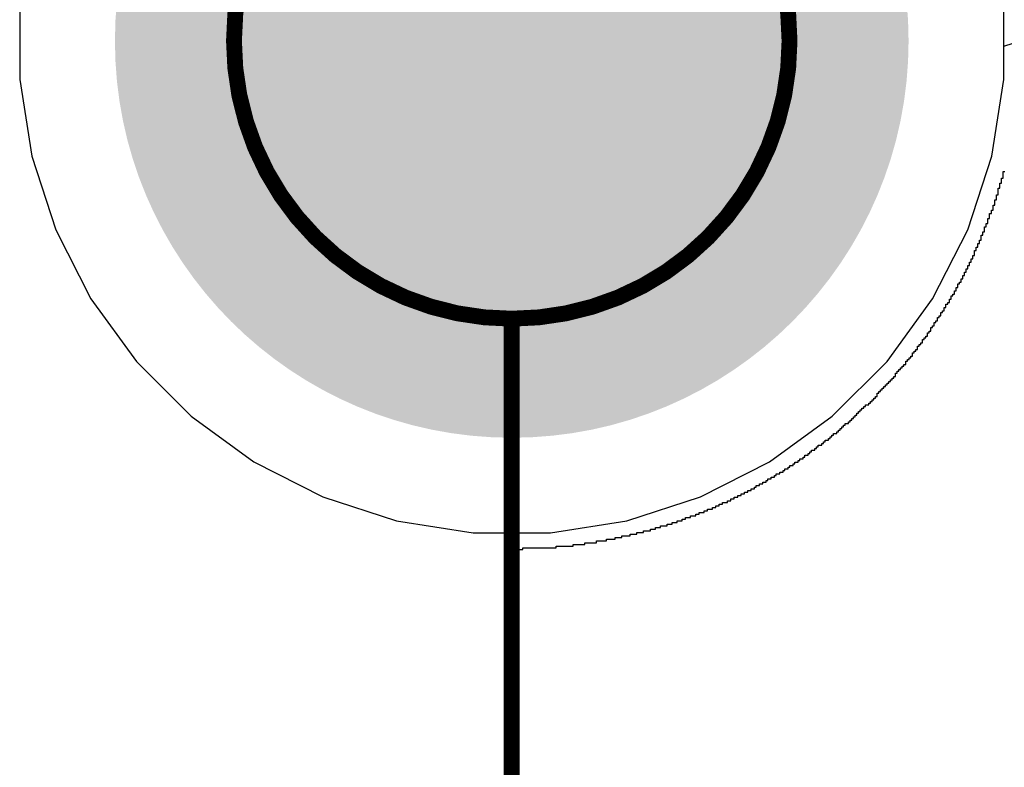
# Model space of a CAD drawing. Header units: inches. Extents: x 0 to 140, y 0 to 140.
# Tile 19 of 42: x 66.9 to 73.1, y 33.42 to 38.13. Entities that reach past the tile are written whole.
import ezdxf

# ---------------------------------------------------------------- set-up
doc = ezdxf.new("R2010")
doc.units = ezdxf.units.IN
for name, color, linetype in [('Board', 56, 'Continuous'), ('BOTTOM', 5, 'Continuous'), ('Bottom Solder', 6, 'Continuous'), ('Pad Holes', 156, 'Continuous'), ('TOP', 1, 'Continuous'), ('Top Solder', 216, 'Continuous')]:
    doc.layers.add(name, color=color, linetype=linetype)

msp = doc.modelspace()

# ---------------------------------------------------------------- hatches: boundary and pattern name
at = {"layer": 'BOTTOM'}
h = msp.add_hatch(color=5, dxfattribs=at)
edge = h.paths.add_edge_path()
edge.add_arc((70, 37.9997), 1.5, 0, 360)
at = {"layer": 'Bottom Solder'}
h = msp.add_hatch(color=6, dxfattribs=at)
edge = h.paths.add_edge_path()
edge.add_arc((70, 37.9997), 2.5, 0, 360)
at = {"layer": 'Pad Holes'}
h = msp.add_hatch(color=7, dxfattribs=at)
edge = h.paths.add_edge_path()
edge.add_arc((70, 37.9997), 1.75, 0, 360)
at = {"layer": 'TOP'}
h = msp.add_hatch(color=1, dxfattribs=at)
edge = h.paths.add_edge_path()
edge.add_arc((70, 37.9997), 1.5, 0, 360)
at = {"layer": 'Top Solder'}
h = msp.add_hatch(color=216, dxfattribs=at)
edge = h.paths.add_edge_path()
edge.add_arc((70, 37.9997), 2.5, 0, 360)

# ---------------------------------------------------------------- linework, layer by layer
at = {"layer": 'Board'}
for points, const_width in [([(71.75, 37.9997, 1), (68.25, 37.9997, 1)], 0.1), ([(71.75, 37.9997, 1), (68.25, 37.9997, 1)], 0.1), ([(71.75, 37.9997, 1), (68.25, 37.9997, 1)], 0.1), ([(71.75, 37.9997, 1), (68.25, 37.9997, 1)], 0.1), ([(68.225, 37.9997, 1), (68.275, 37.9997, 1)], 0.05), ([(68.225, 37.9997, 1), (68.275, 37.9997, 1)], 0.05), ([(68.225, 37.9997, 1), (68.275, 37.9997, 1)], 0.05), ([(68.225, 37.9997, 1), (68.275, 37.9997, 1)], 0.05), ([(71.725, 37.9997, 1), (71.775, 37.9997, 1)], 0.05), ([(71.725, 37.9997, 1), (71.775, 37.9997, 1)], 0.05), ([(71.725, 37.9997, 1), (71.775, 37.9997, 1)], 0.05), ([(71.725, 37.9997, 1), (71.775, 37.9997, 1)], 0.05), ([(69.9746, 36.249, 1), (70.0246, 36.249, 1)], 0.05), ([(69.9746, 36.249, 1), (70.0246, 36.249, 1)], 0.05)]:
    msp.add_lwpolyline(points, format="xyb", close=True, dxfattribs=dict(at, const_width=const_width))
at = {"layer": 'Board', "const_width": 0.1}
msp.add_lwpolyline([(69.9996, 23.749), (69.9996, 36.249)], dxfattribs=at)
msp.add_lwpolyline([(69.9996, 23.749), (69.9996, 36.249)], dxfattribs=at)
at = {"layer": 'BOTTOM'}
for p, q in [((66.9, 38.2437), (66.9, 37.7558)), ((73.1, 37.9664), (73.2119, 38.0029)), ((73.1, 37.7558), (73.1, 37.9664)), ((66.9, 37.7558), (66.9763, 37.2738)), ((73.0237, 37.2738), (73.1, 37.7558)), ((66.9763, 37.2738), (67.1271, 36.8098)), ((72.8729, 36.8098), (73.0237, 37.2738)), ((67.1271, 36.8098), (67.3487, 36.375)), ((72.6514, 36.375), (72.8729, 36.8098)), ((67.3487, 36.375), (67.6355, 35.9802)), ((72.3646, 35.9802), (72.6514, 36.375)), ((67.6355, 35.9802), (67.9805, 35.6352)), ((72.0195, 35.6352), (72.3646, 35.9802)), ((67.9805, 35.6352), (68.3753, 35.3484)), ((71.6248, 35.3484), (72.0195, 35.6352)), ((68.3753, 35.3484), (68.81, 35.1269)), ((71.19, 35.1269), (71.6248, 35.3484)), ((68.81, 35.1269), (69.2741, 34.9761)), ((70.7259, 34.9761), (71.19, 35.1269)), ((69.2741, 34.9761), (69.756, 34.8997)), ((70.244, 34.8997), (70.7259, 34.9761)), ((69.756, 34.8997), (70.244, 34.8997))]:
    msp.add_line(p, q, dxfattribs=at)
at = {"layer": 'Bottom Solder'}
for p, q in [((73.0955, 37.1351), (73.0955, 37.1774)), ((73.0955, 37.1774), (73.1061, 37.1774)), ((73.0743, 37.0716), (73.0743, 37.1033)), ((73.0743, 37.1033), (73.0849, 37.1033)), ((73.0849, 37.1033), (73.0849, 37.1351)), ((73.0849, 37.1351), (73.0955, 37.1351)), ((73.0637, 37.0293), (73.0637, 37.0716)), ((73.0637, 37.0716), (73.0743, 37.0716)), ((73.0426, 36.9658), (73.0426, 36.9975)), ((73.0426, 36.9975), (73.0532, 36.9975)), ((73.0532, 36.9975), (73.0532, 37.0293)), ((73.0532, 37.0293), (73.0637, 37.0293)), ((73.0108, 36.8811), (73.0108, 36.9128)), ((73.0108, 36.9128), (73.0214, 36.9128)), ((73.0214, 36.9128), (73.0214, 36.934)), ((73.0214, 36.934), (73.032, 36.934)), ((73.032, 36.934), (73.032, 36.9658)), ((73.032, 36.9658), (73.0426, 36.9658)), ((72.9897, 36.8282), (72.9897, 36.8494)), ((72.9897, 36.8494), (73.0002, 36.8494)), ((73.0002, 36.8494), (73.0002, 36.8811)), ((73.0002, 36.8811), (73.0108, 36.8811)), ((72.9685, 36.7753), (72.9685, 36.7964)), ((72.9685, 36.7964), (72.9791, 36.7964)), ((72.9791, 36.7964), (72.9791, 36.8282)), ((72.9791, 36.8282), (72.9897, 36.8282)), ((72.9367, 36.7012), (72.9367, 36.7224)), ((72.9367, 36.7224), (72.9473, 36.7224)), ((72.9473, 36.7224), (72.9473, 36.7435)), ((72.9473, 36.7435), (72.9579, 36.7435)), ((72.9579, 36.7435), (72.9579, 36.7753)), ((72.9579, 36.7753), (72.9685, 36.7753)), ((72.9156, 36.6483), (72.9156, 36.68)), ((72.9156, 36.68), (72.9262, 36.68)), ((72.9262, 36.68), (72.9262, 36.7012)), ((72.9262, 36.7012), (72.9367, 36.7012)), ((72.8838, 36.5848), (72.8838, 36.6059)), ((72.8838, 36.6059), (72.8944, 36.6059)), ((72.8944, 36.6059), (72.8944, 36.6271)), ((72.8944, 36.6271), (72.905, 36.6271)), ((72.905, 36.6271), (72.905, 36.6483)), ((72.905, 36.6483), (72.9156, 36.6483)), ((72.8521, 36.5213), (72.8521, 36.5425)), ((72.8521, 36.5425), (72.8627, 36.5425)), ((72.8627, 36.5425), (72.8627, 36.5636)), ((72.8627, 36.5636), (72.8732, 36.5636)), ((72.8732, 36.5636), (72.8732, 36.5848)), ((72.8732, 36.5848), (72.8838, 36.5848)), ((72.8203, 36.4684), (72.8203, 36.479)), ((72.8203, 36.479), (72.8309, 36.479)), ((72.8309, 36.479), (72.8309, 36.5001)), ((72.8309, 36.5001), (72.8415, 36.5001)), ((72.8415, 36.5001), (72.8415, 36.5213)), ((72.8415, 36.5213), (72.8521, 36.5213)), ((72.7886, 36.4049), (72.7886, 36.426)), ((72.7886, 36.426), (72.7992, 36.426)), ((72.7992, 36.426), (72.7992, 36.4472)), ((72.7992, 36.4472), (72.8098, 36.4472)), ((72.8098, 36.4472), (72.8098, 36.4684)), ((72.8098, 36.4684), (72.8203, 36.4684)), ((72.7463, 36.3414), (72.7463, 36.352)), ((72.7463, 36.352), (72.7568, 36.352)), ((72.7568, 36.352), (72.7568, 36.3731)), ((72.7568, 36.3731), (72.7674, 36.3731)), ((72.7674, 36.3731), (72.7674, 36.3943)), ((72.7674, 36.3943), (72.778, 36.3943)), ((72.778, 36.3943), (72.778, 36.4049)), ((72.778, 36.4049), (72.7886, 36.4049)), ((72.7039, 36.2673), (72.7039, 36.2885)), ((72.7039, 36.2885), (72.7145, 36.2885)), ((72.7145, 36.2885), (72.7145, 36.299)), ((72.7145, 36.299), (72.7251, 36.299)), ((72.7251, 36.299), (72.7251, 36.3202)), ((72.7251, 36.3202), (72.7357, 36.3202)), ((72.7357, 36.3202), (72.7357, 36.3414)), ((72.7357, 36.3414), (72.7463, 36.3414)), ((72.6722, 36.225), (72.6722, 36.2355)), ((72.6722, 36.2355), (72.6828, 36.2355)), ((72.6828, 36.2355), (72.6828, 36.2567)), ((72.6828, 36.2567), (72.6933, 36.2567)), ((72.6933, 36.2567), (72.6933, 36.2673)), ((72.6933, 36.2673), (72.7039, 36.2673)), ((72.6298, 36.1615), (72.6298, 36.1721)), ((72.6298, 36.1721), (72.6404, 36.1721)), ((72.6404, 36.1721), (72.6404, 36.1932)), ((72.6404, 36.1932), (72.651, 36.1932)), ((72.651, 36.1932), (72.651, 36.2038)), ((72.651, 36.2038), (72.6616, 36.2038)), ((72.6616, 36.2038), (72.6616, 36.225)), ((72.6616, 36.225), (72.6722, 36.225)), ((72.5875, 36.098), (72.5875, 36.1191)), ((72.5875, 36.1191), (72.5981, 36.1191)), ((72.5981, 36.1191), (72.5981, 36.1297)), ((72.5981, 36.1297), (72.6087, 36.1297)), ((72.6087, 36.1297), (72.6087, 36.1403)), ((72.6087, 36.1403), (72.6193, 36.1403)), ((72.6193, 36.1403), (72.6193, 36.1615)), ((72.6193, 36.1615), (72.6298, 36.1615)), ((72.5346, 36.0345), (72.5346, 36.0451)), ((72.5346, 36.0451), (72.5452, 36.0451)), ((72.5452, 36.0451), (72.5452, 36.0556)), ((72.5452, 36.0556), (72.5558, 36.0556)), ((72.5558, 36.0556), (72.5558, 36.0768)), ((72.5558, 36.0768), (72.5663, 36.0768)), ((72.5663, 36.0768), (72.5663, 36.0874)), ((72.5663, 36.0874), (72.5769, 36.0874)), ((72.5769, 36.0874), (72.5769, 36.098)), ((72.5769, 36.098), (72.5875, 36.098)), ((72.4817, 35.9604), (72.4817, 35.9816)), ((72.4817, 35.9816), (72.4923, 35.9816)), ((72.4923, 35.9816), (72.4923, 35.9921)), ((72.4923, 35.9921), (72.5028, 35.9921)), ((72.5028, 35.9921), (72.5028, 36.0027)), ((72.5028, 36.0027), (72.5134, 36.0027)), ((72.5134, 36.0027), (72.5134, 36.0133)), ((72.5134, 36.0133), (72.524, 36.0133)), ((72.524, 36.0133), (72.524, 36.0345)), ((72.524, 36.0345), (72.5346, 36.0345)), ((72.4288, 35.9075), (72.4288, 35.9181)), ((72.4288, 35.9181), (72.4393, 35.9181)), ((72.4393, 35.9181), (72.4393, 35.9286)), ((72.4393, 35.9286), (72.4499, 35.9286)), ((72.4499, 35.9286), (72.4499, 35.9392)), ((72.4499, 35.9392), (72.4605, 35.9392)), ((72.4605, 35.9392), (72.4605, 35.9498)), ((72.4605, 35.9498), (72.4711, 35.9498)), ((72.4711, 35.9498), (72.4711, 35.9604)), ((72.4711, 35.9604), (72.4817, 35.9604)), ((72.3759, 35.844), (72.3759, 35.8546)), ((72.3759, 35.8546), (72.3864, 35.8546)), ((72.3864, 35.8546), (72.3864, 35.8652)), ((72.3864, 35.8652), (72.397, 35.8652)), ((72.397, 35.8652), (72.397, 35.8757)), ((72.397, 35.8757), (72.4076, 35.8757)), ((72.4076, 35.8757), (72.4076, 35.8863)), ((72.4076, 35.8863), (72.4182, 35.8863)), ((72.4182, 35.8863), (72.4182, 35.9075)), ((72.4182, 35.9075), (72.4288, 35.9075)), ((72.3229, 35.7911), (72.3229, 35.8017)), ((72.3229, 35.8017), (72.3335, 35.8017)), ((72.3335, 35.8017), (72.3335, 35.8122)), ((72.3335, 35.8122), (72.3441, 35.8122)), ((72.3441, 35.8122), (72.3441, 35.8228)), ((72.3441, 35.8228), (72.3547, 35.8228)), ((72.3547, 35.8228), (72.3547, 35.8334)), ((72.3547, 35.8334), (72.3653, 35.8334)), ((72.3653, 35.8334), (72.3653, 35.844)), ((72.3653, 35.844), (72.3759, 35.844)), ((72.27, 35.7276), (72.27, 35.7382)), ((72.27, 35.7382), (72.2806, 35.7382)), ((72.2806, 35.7382), (72.2806, 35.7487)), ((72.2806, 35.7487), (72.2912, 35.7487)), ((72.2912, 35.7487), (72.2912, 35.7593)), ((72.2912, 35.7593), (72.3018, 35.7593)), ((72.3018, 35.7593), (72.3018, 35.7805)), ((72.3018, 35.7805), (72.3124, 35.7805)), ((72.3124, 35.7805), (72.3124, 35.7911)), ((72.3124, 35.7911), (72.3229, 35.7911)), ((72.1959, 35.6641), (72.1959, 35.6747)), ((72.1959, 35.6747), (72.2065, 35.6747)), ((72.2065, 35.6747), (72.2065, 35.6852)), ((72.2065, 35.6852), (72.2171, 35.6852)), ((72.2171, 35.6852), (72.2171, 35.6958)), ((72.2171, 35.6958), (72.2277, 35.6958)), ((72.2277, 35.6958), (72.2277, 35.7064)), ((72.2277, 35.7064), (72.2489, 35.7064)), ((72.2489, 35.7064), (72.2489, 35.717)), ((72.2489, 35.717), (72.2594, 35.717)), ((72.2594, 35.717), (72.2594, 35.7276)), ((72.2594, 35.7276), (72.27, 35.7276)), ((72.1324, 35.6006), (72.1324, 35.6112)), ((72.1324, 35.6112), (72.143, 35.6112)), ((72.143, 35.6112), (72.143, 35.6217)), ((72.143, 35.6217), (72.1536, 35.6217)), ((72.1536, 35.6217), (72.1536, 35.6323)), ((72.1536, 35.6323), (72.1642, 35.6323)), ((72.1642, 35.6323), (72.1642, 35.6429)), ((72.1642, 35.6429), (72.1748, 35.6429)), ((72.1748, 35.6429), (72.1748, 35.6535)), ((72.1748, 35.6535), (72.1854, 35.6535)), ((72.1854, 35.6535), (72.1854, 35.6641)), ((72.1854, 35.6641), (72.1959, 35.6641)), ((72.0584, 35.5371), (72.0584, 35.5477)), ((72.0584, 35.5477), (72.069, 35.5477)), ((72.069, 35.5477), (72.069, 35.5582)), ((72.069, 35.5582), (72.0795, 35.5582)), ((72.0795, 35.5582), (72.0795, 35.5688)), ((72.0795, 35.5688), (72.0901, 35.5688)), ((72.0901, 35.5688), (72.0901, 35.5794)), ((72.0901, 35.5794), (72.1007, 35.5794)), ((72.1007, 35.5794), (72.1007, 35.59)), ((72.1007, 35.59), (72.1219, 35.59)), ((72.1219, 35.59), (72.1219, 35.6006)), ((72.1219, 35.6006), (72.1324, 35.6006)), ((71.9737, 35.4736), (71.9737, 35.4842)), ((71.9737, 35.4842), (71.9949, 35.4842)), ((71.9949, 35.4842), (71.9949, 35.4948)), ((71.9949, 35.4948), (72.0055, 35.4948)), ((72.0055, 35.4948), (72.0055, 35.5053)), ((72.0055, 35.5053), (72.016, 35.5053)), ((72.016, 35.5053), (72.016, 35.5159)), ((72.016, 35.5159), (72.0266, 35.5159)), ((72.0266, 35.5159), (72.0266, 35.5265)), ((72.0266, 35.5265), (72.0478, 35.5265)), ((72.0478, 35.5265), (72.0478, 35.5371)), ((72.0478, 35.5371), (72.0584, 35.5371)), ((71.889, 35.4101), (71.889, 35.4207)), ((71.889, 35.4207), (71.9102, 35.4207)), ((71.9102, 35.4207), (71.9102, 35.4313)), ((71.9102, 35.4313), (71.9208, 35.4313)), ((71.9208, 35.4313), (71.9208, 35.4418)), ((71.9208, 35.4418), (71.9314, 35.4418)), ((71.9314, 35.4418), (71.9314, 35.4524)), ((71.9314, 35.4524), (71.9525, 35.4524)), ((71.9525, 35.4524), (71.9525, 35.463)), ((71.9525, 35.463), (71.9631, 35.463)), ((71.9631, 35.463), (71.9631, 35.4736)), ((71.9631, 35.4736), (71.9737, 35.4736)), ((71.815, 35.3572), (71.815, 35.3678)), ((71.815, 35.3678), (71.8361, 35.3678)), ((71.8361, 35.3678), (71.8361, 35.3783)), ((71.8361, 35.3783), (71.8467, 35.3783)), ((71.8467, 35.3783), (71.8467, 35.3889)), ((71.8467, 35.3889), (71.8679, 35.3889)), ((71.8679, 35.3889), (71.8679, 35.3995)), ((71.8679, 35.3995), (71.8785, 35.3995)), ((71.8785, 35.3995), (71.8785, 35.4101)), ((71.8785, 35.4101), (71.889, 35.4101)), ((71.7197, 35.2937), (71.7197, 35.3043)), ((71.7197, 35.3043), (71.7409, 35.3043)), ((71.7409, 35.3043), (71.7409, 35.3148)), ((71.7409, 35.3148), (71.7515, 35.3148)), ((71.7515, 35.3148), (71.7515, 35.3254)), ((71.7515, 35.3254), (71.7726, 35.3254)), ((71.7726, 35.3254), (71.7726, 35.336)), ((71.7726, 35.336), (71.7832, 35.336)), ((71.7832, 35.336), (71.7832, 35.3466)), ((71.7832, 35.3466), (71.8044, 35.3466)), ((71.8044, 35.3466), (71.8044, 35.3572)), ((71.8044, 35.3572), (71.815, 35.3572)), ((71.6139, 35.2302), (71.6139, 35.2408)), ((71.6139, 35.2408), (71.6351, 35.2408)), ((71.6351, 35.2408), (71.6351, 35.2513)), ((71.6351, 35.2513), (71.6562, 35.2513)), ((71.6562, 35.2513), (71.6562, 35.2619)), ((71.6562, 35.2619), (71.6668, 35.2619)), ((71.6668, 35.2619), (71.6668, 35.2725)), ((71.6668, 35.2725), (71.688, 35.2725)), ((71.688, 35.2725), (71.688, 35.2831)), ((71.688, 35.2831), (71.7091, 35.2831)), ((71.7091, 35.2831), (71.7091, 35.2937)), ((71.7091, 35.2937), (71.7197, 35.2937)), ((71.5081, 35.1667), (71.5081, 35.1773)), ((71.5081, 35.1773), (71.5292, 35.1773)), ((71.5292, 35.1773), (71.5292, 35.1879)), ((71.5292, 35.1879), (71.5398, 35.1879)), ((71.5398, 35.1879), (71.5398, 35.1984)), ((71.5398, 35.1984), (71.561, 35.1984)), ((71.561, 35.1984), (71.561, 35.209)), ((71.561, 35.209), (71.5821, 35.209)), ((71.5821, 35.209), (71.5821, 35.2196)), ((71.5821, 35.2196), (71.6033, 35.2196)), ((71.6033, 35.2196), (71.6033, 35.2302)), ((71.6033, 35.2302), (71.6139, 35.2302)), ((71.3811, 35.1032), (71.3811, 35.1138)), ((71.3811, 35.1138), (71.4022, 35.1138)), ((71.4022, 35.1138), (71.4022, 35.1244)), ((71.4022, 35.1244), (71.4234, 35.1244)), ((71.4234, 35.1244), (71.4234, 35.1349)), ((71.4234, 35.1349), (71.4446, 35.1349)), ((71.4446, 35.1349), (71.4446, 35.1455)), ((71.4446, 35.1455), (71.4657, 35.1455)), ((71.4657, 35.1455), (71.4657, 35.1561)), ((71.4657, 35.1561), (71.4869, 35.1561)), ((71.4869, 35.1561), (71.4869, 35.1667)), ((71.4869, 35.1667), (71.5081, 35.1667)), ((71.2329, 35.0397), (71.2329, 35.0503)), ((71.2329, 35.0503), (71.2647, 35.0503)), ((71.2647, 35.0503), (71.2647, 35.0609)), ((71.2647, 35.0609), (71.2858, 35.0609)), ((71.2858, 35.0609), (71.2858, 35.0714)), ((71.2858, 35.0714), (71.307, 35.0714)), ((71.307, 35.0714), (71.307, 35.082)), ((71.307, 35.082), (71.3282, 35.082)), ((71.3282, 35.082), (71.3282, 35.0926)), ((71.3282, 35.0926), (71.3599, 35.0926)), ((71.3599, 35.0926), (71.3599, 35.1032)), ((71.3599, 35.1032), (71.3811, 35.1032)), ((71.0742, 34.9762), (71.0742, 34.9868)), ((71.0742, 34.9868), (71.0953, 34.9868)), ((71.0953, 34.9868), (71.0953, 34.9974)), ((71.0953, 34.9974), (71.1271, 34.9974)), ((71.1271, 34.9974), (71.1271, 35.0079)), ((71.1271, 35.0079), (71.1588, 35.0079)), ((71.1588, 35.0079), (71.1588, 35.0185)), ((71.1588, 35.0185), (71.18, 35.0185)), ((71.18, 35.0185), (71.18, 35.0291)), ((71.18, 35.0291), (71.2117, 35.0291)), ((71.2117, 35.0291), (71.2117, 35.0397)), ((71.2117, 35.0397), (71.2329, 35.0397)), ((70.8731, 34.9127), (70.8731, 34.9233)), ((70.8731, 34.9233), (70.9048, 34.9233)), ((70.9048, 34.9233), (70.9048, 34.9339)), ((70.9048, 34.9339), (70.9366, 34.9339)), ((70.9366, 34.9339), (70.9366, 34.9444)), ((70.9366, 34.9444), (70.9789, 34.9444)), ((70.9789, 34.9444), (70.9789, 34.955)), ((70.9789, 34.955), (71.0107, 34.955)), ((71.0107, 34.955), (71.0107, 34.9656)), ((71.0107, 34.9656), (71.0424, 34.9656)), ((71.0424, 34.9656), (71.0424, 34.9762)), ((71.0424, 34.9762), (71.0742, 34.9762)), ((70.6509, 34.8598), (70.6509, 34.8704)), ((70.6509, 34.8704), (70.6932, 34.8704)), ((70.6932, 34.8704), (70.6932, 34.8809)), ((70.6932, 34.8809), (70.7461, 34.8809)), ((70.7461, 34.8809), (70.7461, 34.8915)), ((70.7461, 34.8915), (70.7884, 34.8915)), ((70.7884, 34.8915), (70.7884, 34.9021)), ((70.7884, 34.9021), (70.8308, 34.9021)), ((70.8308, 34.9021), (70.8308, 34.9127)), ((70.8308, 34.9127), (70.8731, 34.9127)), ((70.0688, 34.7963), (70.0688, 34.8069)), ((70.0688, 34.8069), (70.2805, 34.8069)), ((70.2805, 34.8069), (70.2805, 34.8175)), ((70.2805, 34.8175), (70.3863, 34.8175)), ((70.3863, 34.8175), (70.3863, 34.828)), ((70.3863, 34.828), (70.4604, 34.828)), ((70.4604, 34.828), (70.4604, 34.8386)), ((70.4604, 34.8386), (70.5344, 34.8386)), ((70.5344, 34.8386), (70.5344, 34.8492)), ((70.5344, 34.8492), (70.5979, 34.8492)), ((70.5979, 34.8492), (70.5979, 34.8598)), ((70.5979, 34.8598), (70.6509, 34.8598)), ((69.9947, 25.2083), (69.9947, 34.7963)), ((69.9947, 34.7963), (70.0688, 34.7963))]:
    msp.add_line(p, q, dxfattribs=at)
at = {"layer": 'TOP'}
for p, q in [((66.9, 38.2437), (66.9, 37.7558)), ((73.1, 37.7558), (73.1, 38.2437)), ((66.9, 37.7558), (66.9763, 37.2738)), ((73.0237, 37.2738), (73.1, 37.7558)), ((66.9763, 37.2738), (67.1271, 36.8098)), ((72.8729, 36.8098), (73.0237, 37.2738)), ((67.1271, 36.8098), (67.3487, 36.375)), ((72.6514, 36.375), (72.8729, 36.8098)), ((67.3487, 36.375), (67.6355, 35.9802)), ((72.3646, 35.9802), (72.6514, 36.375)), ((67.6355, 35.9802), (67.9805, 35.6352)), ((72.0195, 35.6352), (72.3646, 35.9802)), ((67.9805, 35.6352), (68.3753, 35.3484)), ((71.6248, 35.3484), (72.0195, 35.6352)), ((68.3753, 35.3484), (68.81, 35.1269)), ((71.19, 35.1269), (71.6248, 35.3484)), ((68.81, 35.1269), (69.2741, 34.9761)), ((70.7259, 34.9761), (71.19, 35.1269)), ((69.2741, 34.9761), (69.756, 34.8997)), ((70.244, 34.8997), (70.7259, 34.9761)), ((69.756, 34.8997), (70.244, 34.8997))]:
    msp.add_line(p, q, dxfattribs=at)

doc.saveas('drawing.dxf')
